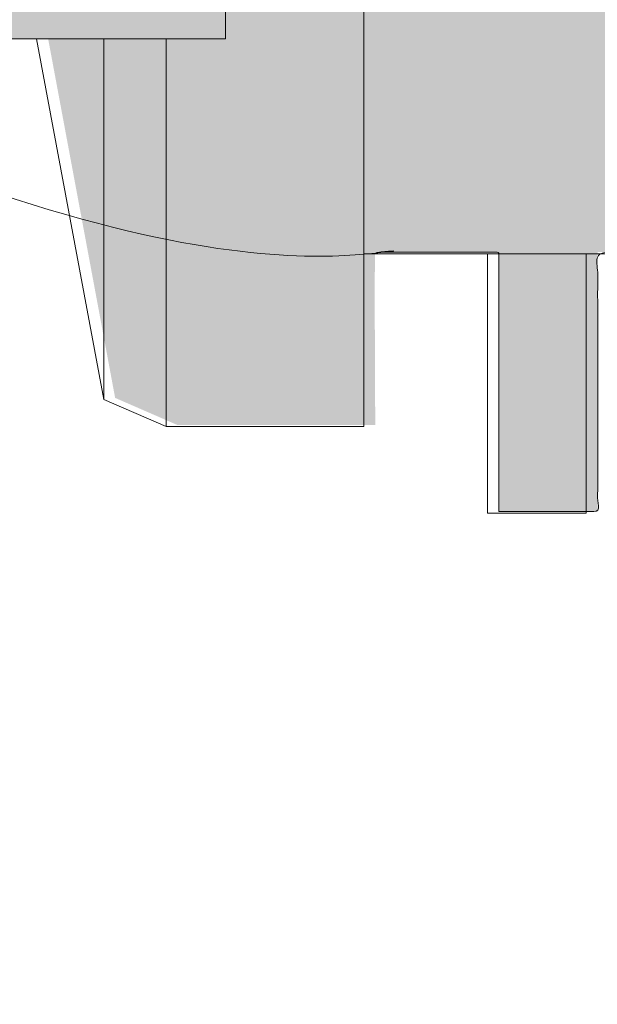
# Model space of a CAD drawing. Header units: inches. Extents: x -548 to 133, y -379 to 381.
# Tile 3 of 7: x -474 to -430, y -106 to -31. Entities that reach past the tile are written whole.
import ezdxf

# ---------------------------------------------------------------- set-up
doc = ezdxf.new("R2010")
doc.units = ezdxf.units.IN
doc.header["$LTSCALE"] = 48
doc.header["$MEASUREMENT"] = 0
doc.layers.add('None', color=7, linetype='Continuous', lineweight=5)

# ---------------------------------------------------------------- blocks, each defined once
blk = doc.blocks.new('Group')
at = {"layer": 'None', "linetype": 'Continuous', "lineweight": 0, "true_color": 0x404040, "transparency": 33554687}
h = blk.add_hatch(color=250, dxfattribs=at)
h.paths.add_polyline_path([(133.4671286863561, -105.4551965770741), (133.4671286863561, 74.07214717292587), (22.05377826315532, 74.07214717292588), (20.23061109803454, 74.03277377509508), (18.5924440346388, 73.71298325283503), (17.13927707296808, 73.11277560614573), (15.87111021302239, 72.23215083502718), (14.78794345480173, 71.07110893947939), (13.88977679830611, 69.62964991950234), (13.17661024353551, 67.90777377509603), (12.64844379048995, 65.9054805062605), (12.44438864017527, 66.30680575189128), (11.95334745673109, 67.26978035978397), (11.1753202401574, 68.79440432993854), (10.11030699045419, 70.88067766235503), (8.758307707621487, 73.52860035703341), (7.119322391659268, 76.73817241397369), (5.193351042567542, 80.50939383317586), (2.980393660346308, 84.84226461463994), (0.553611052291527, 89.57935705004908), (-2.013835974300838, 94.56324343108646), (-4.721947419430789, 99.7939237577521), (-7.570723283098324, 105.271398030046), (-10.56016356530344, 110.9956662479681), (-13.69026826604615, 116.9667284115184), (-16.96103738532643, 123.184584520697), (-20.37247092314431, 129.6492345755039), (-23.88798847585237, 136.2819647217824), (-27.47100963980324, 143.0040611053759), (-31.1215344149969, 149.8155237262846), (-34.83956280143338, 156.7163525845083), (-38.62509479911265, 163.7065476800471), (-42.47813040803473, 170.7861090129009), (-46.39866962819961, 177.9550365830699), (-50.38671245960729, 185.2133303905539), (-54.36909809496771, 192.4035627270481), (-58.27266572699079, 199.3683058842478), (-62.09741535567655, 206.107559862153), (-65.84334698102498, 212.6213246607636), (-69.5104606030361, 218.9096002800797), (-73.09875622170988, 224.9723867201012), (-76.60823383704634, 230.8096839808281), (-80.03889344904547, 236.4214920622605), (-82.05572955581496, 239.6891710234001), (-84.08336495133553, 242.9692090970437), (-86.12179963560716, 246.2616062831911), (-88.17103360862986, 249.5663625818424), (-90.23106687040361, 252.8834779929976), (-92.30189942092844, 256.2129525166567), (-94.38353126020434, 259.5547861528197), (-96.47596238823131, 262.9089789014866), (-98.5717519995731, 266.25517071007), (-100.6634592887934, 269.5730015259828), (-102.7510842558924, 272.8624713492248), (-104.8346269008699, 276.123580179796), (-106.914087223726, 279.3563280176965), (-108.9894652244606, 282.5607148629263), (-111.0607609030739, 285.7367407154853), (-113.1279742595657, 288.8844055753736), (-115.1873848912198, 291.9935294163), (-117.2352723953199, 295.0539322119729), (-119.2716367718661, 298.0656139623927), (-121.2964780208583, 301.028574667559), (-123.3097961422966, 303.9428143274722), (-125.311591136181, 306.808332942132), (-127.3018630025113, 309.6251305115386), (-129.2806117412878, 312.3932070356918), (-131.240396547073, 315.0922024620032), (-133.17377661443, 317.701756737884), (-135.0807519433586, 320.2218698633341), (-136.961322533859, 322.6525418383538), (-138.815488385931, 324.9937726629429), (-140.6432494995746, 327.2455623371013), (-142.44460587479, 329.4079108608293), (-144.219557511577, 331.4808182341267), (-144.8274735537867, 332.1845256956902), (-145.5145982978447, 332.9872717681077), (-146.280931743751, 333.8890564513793), (-147.1264738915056, 334.889879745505), (-148.0512247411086, 335.9897416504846), (-149.0551842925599, 337.1886421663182), (-150.1383525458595, 338.4865812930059), (-151.3007295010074, 339.8835590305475), (-152.5271934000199, 341.3440279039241), (-153.8026224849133, 342.8324404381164), (-155.1270167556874, 344.3487966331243), (-156.5003762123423, 345.893096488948), (-157.922700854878, 347.4653400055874), (-159.3939906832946, 349.0655271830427), (-160.914245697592, 350.6936580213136), (-162.4834658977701, 352.3497325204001), (-164.0940904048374, 354.0159769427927), (-165.7385583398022, 355.6746175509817), (-167.4168697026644, 357.3256543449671), (-169.129024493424, 358.9690873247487), (-170.8750227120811, 360.6049164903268), (-172.6548643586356, 362.2331418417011), (-174.4685494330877, 363.8537633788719), (-176.3160779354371, 365.4667811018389), (-178.1823281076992, 367.0366475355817), (-180.052178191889, 368.5278152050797), (-181.9256281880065, 369.9402841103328), (-183.8026780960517, 371.2740542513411), (-185.6833279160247, 372.5291256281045), (-187.5675776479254, 373.7054982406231), (-189.4554272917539, 374.8031720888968), (-191.3468768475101, 375.8221471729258), (-193.2123717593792, 376.7514875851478), (-195.0224795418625, 377.5801353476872), (-196.7772001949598, 378.3080904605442), (-198.4765337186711, 378.9353529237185), (-200.1204801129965, 379.4619227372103), (-201.7090393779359, 379.8877999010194), (-203.2422115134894, 380.2129844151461), (-204.7199965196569, 380.4374762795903), (-206.1455031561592, 380.5851556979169), (-207.5218401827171, 380.679902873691), (-208.8490075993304, 380.7217178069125), (-210.1270054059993, 380.7106004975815), (-211.3558336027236, 380.6465509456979), (-212.5354921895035, 380.5295691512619), (-213.6659811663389, 380.3596551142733), (-214.7473005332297, 380.1368088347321), (-215.781004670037, 379.8729704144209), (-216.7686479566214, 379.5800799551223), (-217.710230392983, 379.2581374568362), (-218.6057519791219, 378.9071429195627), (-219.4552127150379, 378.5270963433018), (-220.258612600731, 378.1179977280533), (-221.0159516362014, 377.6798470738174), (-221.7272298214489, 377.212644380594), (-222.395555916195, 376.7402698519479), (-223.0240386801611, 376.2866036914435), (-223.6126781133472, 375.8516458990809), (-224.1614742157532, 375.4353964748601), (-224.6704269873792, 375.037855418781), (-225.1395364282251, 374.6590227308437), (-225.568802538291, 374.2988984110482), (-225.9582253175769, 373.9574824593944), (-226.3413406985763, 373.5985303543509), (-226.7515625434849, 373.1857975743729), (-227.1888908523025, 372.7192841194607), (-227.6533256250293, 372.198989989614), (-228.1448668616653, 371.624915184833), (-228.6635145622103, 370.9970597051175), (-229.2092687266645, 370.3154235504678), (-229.7821293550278, 369.5800067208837), (-230.370434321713, 368.7871230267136), (-230.9625215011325, 367.9330862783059), (-231.5583908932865, 367.0178964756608), (-232.1580424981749, 366.0415536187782), (-232.7614763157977, 365.0040577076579), (-233.3686923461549, 363.9054087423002), (-233.9796905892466, 362.745606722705), (-234.5944710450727, 361.5246516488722), (-235.2072026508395, 360.2407004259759), (-235.8120543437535, 358.89190995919), (-236.4090261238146, 357.4782802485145), (-236.9981179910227, 355.9998112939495), (-237.5793299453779, 354.4565030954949), (-238.1526619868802, 352.8483556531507), (-238.7181141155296, 351.175368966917), (-239.2756863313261, 349.4375430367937), (-239.8137165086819, 347.6311916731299), (-240.3205425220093, 345.7526286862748), (-240.7961643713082, 343.8018540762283), (-241.2405820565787, 341.7788678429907), (-241.6537955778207, 339.6836699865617), (-242.0358049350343, 337.5162605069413), (-242.3866101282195, 335.2766394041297), (-242.7062111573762, 332.9648066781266), (-242.7813168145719, 332.3839947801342), (-242.8662567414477, 331.7259325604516), (-242.9610309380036, 330.9906200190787), (-243.0656394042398, 330.1780571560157), (-243.180082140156, 329.2882439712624), (-243.3043591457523, 328.3211804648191), (-243.4384704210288, 327.2768666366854), (-243.5824159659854, 326.1553024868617), (-243.7308878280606, 324.9647998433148), (-243.8785780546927, 323.713670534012), (-244.0254866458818, 322.4019145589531), (-244.1716136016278, 321.0295319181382), (-244.3169589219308, 319.5965226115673), (-244.4615226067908, 318.1028866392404), (-244.6053046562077, 316.5486240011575), (-244.7483050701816, 314.9337346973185), (-244.8878698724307, 313.2623746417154), (-245.0213450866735, 311.5386997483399), (-245.1487307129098, 309.762710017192), (-245.2700267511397, 307.9344054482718), (-245.3852332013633, 306.0537860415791), (-245.4943500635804, 304.120851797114), (-245.5973773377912, 302.1356027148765), (-245.6943150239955, 300.0980387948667), (-245.7798551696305, 298.0164718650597), (-245.8486898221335, 295.8992137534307), (-245.9008189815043, 293.7462644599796), (-245.9362426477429, 291.5576239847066), (-245.9549608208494, 289.3332923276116), (-245.9569735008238, 287.0732694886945), (-245.9422806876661, 284.7775554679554), (-245.9108823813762, 282.4461502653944), (-245.9968809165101, 275.2374914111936), (-248.8315570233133, 275.2374914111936), (-249.0946376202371, 275.2175955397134), (-249.3358854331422, 275.1579079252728), (-249.5553004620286, 275.0584285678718), (-249.7528827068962, 274.9191574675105), (-249.9286321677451, 274.7400946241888), (-250.0825488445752, 274.5212400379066), (-250.2146327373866, 274.2625937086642), (-250.3248838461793, 273.9641556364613), (-253.6868833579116, 252.9028153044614), (-255.9415627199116, 252.0508255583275), (-259.453545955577, 225.6988154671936), (-259.5088844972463, 210.5321488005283), (-258.4695575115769, 192.6441483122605), (-258.4695575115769, 164.9888138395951), (-262.9075457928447, 164.9694860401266), (-262.9075457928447, 160.6234777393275), (-265.2695453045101, 160.6234777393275), (-265.2695453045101, 156.3714839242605), (-323.6615537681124, 156.2768183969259), (-323.6635475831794, 159.1114945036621), (-369.3828672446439, 159.1114945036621), (-369.3828672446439, 156.2768183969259), (-377.7102191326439, 156.2768183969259), (-396.60820904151, 137.3788284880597), (-396.60820904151, 20.21348424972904), (-425.8995501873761, 20.21348424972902), (-425.8995501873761, 17.37881831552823), (-429.6788877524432, 17.37881831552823), (-429.6788877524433, 37.22147985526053), (-437.2382139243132, 37.22147985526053), (-437.2382139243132, 17.37881831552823), (-446.6869037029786, 17.37881831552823), (-446.6869037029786, 30.53481400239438), (-461.8049050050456, 30.53481400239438), (-466.5755348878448, 28.439487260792), (-471.7135557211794, 0.9381444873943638), (-491.2288958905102, 0.9381444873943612), (-491.2288958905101, -1.896521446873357), (-497.7835427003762, -1.896521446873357), (-497.7835427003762, -4.353186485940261), (-529.8368874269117, -4.353186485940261), (-529.8368874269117, -27.02985274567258), (-497.8995501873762, -27.02985274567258), (-497.8995501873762, -29.48718917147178), (-491.28553651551, -29.48718917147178), (-491.28553651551, -32.41652063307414), (-471.703545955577, -32.41652063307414), (-466.5755348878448, -59.91252283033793), (-461.8049050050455, -61.99118697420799), (-446.6869037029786, -61.99118697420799), (-446.7033793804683, -58.89071786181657), (-446.7151477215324, -56.20364463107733), (-446.7222087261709, -53.92996728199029), (-446.7245623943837, -52.06968581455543), (-446.7222087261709, -50.62280022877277), (-446.7151477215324, -49.58931052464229), (-446.7033793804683, -48.969216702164), (-446.6869037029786, -48.76251876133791), (-437.2382139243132, -48.76251876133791), (-437.2382139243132, -68.60519047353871), (-429.6788877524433, -68.60519047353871), (-429.6788877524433, -48.76251876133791), (-425.8995501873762, -48.76251876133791), (-425.8995501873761, -51.5971846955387), (-396.660210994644, -51.5971846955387), (-396.6639087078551, -51.87279943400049), (-396.6836688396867, -52.13064340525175), (-396.7194913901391, -52.37071660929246), (-396.771376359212, -52.59301904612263), (-396.8393237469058, -52.79755071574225), (-396.9233335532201, -52.98431161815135), (-397.0234057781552, -53.15330175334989), (-397.139540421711, -53.3045211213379), (-397.2009444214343, -53.37378687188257), (-397.292154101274, -53.47508349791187), (-397.4131694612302, -53.60841099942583), (-397.563990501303, -53.77376937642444), (-397.744617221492, -53.97115862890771), (-397.9550496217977, -54.20057875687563), (-398.1952877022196, -54.46202976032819), (-398.4653314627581, -54.75551163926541), (-398.7626203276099, -55.07271907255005), (-399.084593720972, -55.40534673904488), (-399.4312516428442, -55.75339463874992), (-399.8025940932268, -56.11686277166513), (-400.1986210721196, -56.49575113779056), (-400.6193325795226, -56.89005973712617), (-401.0647286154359, -57.29978856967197), (-401.5348091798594, -57.72493763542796), (-402.0282939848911, -58.16135427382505), (-402.5439027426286, -58.60488582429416), (-403.081635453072, -59.05553228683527), (-403.6414921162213, -59.51329366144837), (-404.2234727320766, -59.97816994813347), (-404.8275773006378, -60.45016114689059), (-405.4538058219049, -60.9292672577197), (-406.1021582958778, -61.41548828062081), (-406.7700741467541, -61.90051889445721), (-407.4549927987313, -62.3760537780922), (-408.1569142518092, -62.84209293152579), (-408.875838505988, -63.29863635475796), (-409.6117655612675, -63.74568404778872), (-410.3646954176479, -64.18323601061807), (-411.134628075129, -64.61129224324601), (-411.9215635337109, -65.02985274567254), (-412.2380172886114, -65.20405236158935), (-412.5408789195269, -65.39015104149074), (-412.8301484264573, -65.5881487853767), (-413.1058258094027, -65.79804559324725), (-413.367911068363, -66.01984146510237), (-413.6164042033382, -66.25353640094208), (-413.8513052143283, -66.49913040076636), (-414.0726141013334, -66.75662346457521), (-414.2817716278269, -67.02148565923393), (-414.4802185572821, -67.28918705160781), (-414.667954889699, -67.55972764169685), (-414.8449806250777, -67.83310742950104), (-415.0112957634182, -68.10932641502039), (-415.1669003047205, -68.38838459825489), (-415.3117942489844, -68.67028197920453), (-415.4459775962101, -68.95501855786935), (-415.5701707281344, -69.24032936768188), (-415.6850940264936, -69.52394944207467), (-415.7907474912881, -69.80587878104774), (-415.8871311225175, -70.08611738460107), (-415.9742449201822, -70.36466525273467), (-416.0520888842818, -70.64152238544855), (-416.1206630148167, -70.9166887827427), (-416.1799673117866, -71.19016444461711), (-416.231442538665, -71.45741943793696), (-416.2765294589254, -71.71392382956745), (-416.3152280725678, -71.95967761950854), (-416.3475383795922, -72.19468080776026), (-416.3734603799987, -72.41893339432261), (-416.3929940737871, -72.63243537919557), (-416.4061394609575, -72.83518676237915), (-416.41289654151, -73.02718754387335), (-416.4217720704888, -73.71834281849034), (-416.4293963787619, -74.79647783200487), (-416.435769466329, -76.26159258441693), (-416.4408913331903, -78.11368707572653), (-416.4447619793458, -80.35276130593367), (-416.4473814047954, -82.97881527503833), (-416.4487496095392, -85.99184898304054), (-416.4488665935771, -89.39186242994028), (-390.6955706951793, -89.39186242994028), (-390.6955706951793, -137.0145227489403), (-380.1788877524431, -147.5971846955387), (-384.3248838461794, -147.5971846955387), (-384.3248838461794, -154.2111983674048), (-383.3142230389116, -154.2111983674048), (-383.3142230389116, -161.8871830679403), (-383.2699038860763, -162.3329015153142), (-383.2032712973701, -162.7663906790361), (-383.1143252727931, -163.1876505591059), (-383.0030658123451, -163.5966811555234), (-382.8694929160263, -163.9934824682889), (-382.7136065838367, -164.3780544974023), (-382.5354068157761, -164.7503972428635), (-382.3348936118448, -165.1105107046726), (-382.4498272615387, -165.3377646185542), (-382.6163038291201, -165.6505179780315), (-382.834323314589, -166.0487707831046), (-383.1038857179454, -166.5325230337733), (-383.4249910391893, -167.1017747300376), (-383.7976392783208, -167.7565258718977), (-384.2218304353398, -168.4967764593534), (-384.6975645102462, -169.3225264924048), (-380.1942279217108, -171.9225224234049), (-382.5135638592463, -175.4938521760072), (-384.2389056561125, -174.5745203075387), (-389.4015440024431, -183.5171879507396), (-388.1822243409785, -184.2211877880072), (-479.1095518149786, -324.2165084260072), (-479.482991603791, -324.7243965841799), (-479.8066394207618, -325.3103881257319), (-480.0804952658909, -325.9744830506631), (-480.3045591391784, -326.7166813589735), (-480.4788310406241, -327.5369830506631), (-480.6033109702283, -328.4353881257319), (-480.6779989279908, -329.4118965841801), (-480.7028949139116, -330.4665084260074), (-480.7028949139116, -347.1831832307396), (-496.2615700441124, -373.8951786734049), (-494.6588682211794, -374.8985152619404), (-496.2615700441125, -377.6745162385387), (-494.6248919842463, -378.6198694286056), (-480.7028949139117, -354.5058557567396), (-480.6822243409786, -361.1711796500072), (-480.6691857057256, -362.3561625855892), (-480.5270628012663, -363.4817697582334), (-480.2558556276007, -364.5480011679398), (-479.855564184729, -365.5548568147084), (-479.326188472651, -366.5023366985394), (-478.6677284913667, -367.3904408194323), (-477.8801842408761, -368.2191691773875), (-476.9635557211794, -368.9885217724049), (-475.9682675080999, -369.6758774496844), (-474.9453952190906, -370.2589405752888), (-473.8949388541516, -370.7377111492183), (-472.8168984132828, -371.1121891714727), (-471.7112738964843, -371.382374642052), (-470.578065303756, -371.5482675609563), (-469.417272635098, -371.6098679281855), (-468.22889589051, -371.5671757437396), (-12.0415586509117, -371.5671757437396), (-10.93793367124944, -371.5859370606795), (-9.85405865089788, -371.4868865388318), (-8.78993358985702, -371.2700241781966), (-7.74555848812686, -370.9353499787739), (-6.7209333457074, -370.4828639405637), (-5.716058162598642, -369.9125660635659), (-4.730932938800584, -369.2244563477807), (-3.765557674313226, -368.418534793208), (-2.881640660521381, -367.5085482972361), (-2.140890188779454, -366.5079385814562), (-1.543306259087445, -365.4167056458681), (-1.088888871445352, -364.234849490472), (-0.7776380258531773, -362.9623701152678), (-0.6095537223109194, -361.5992675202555), (-0.5846359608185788, -360.145541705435), (-0.7028847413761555, -358.6011926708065), (-0.7028847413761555, -354.5058557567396), (13.21978371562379, -378.6198694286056), (14.85578021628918, -377.6745162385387), (13.25310891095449, -374.8985152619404), (14.88711159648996, -373.9478316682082), (-0.7028847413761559, -347.063839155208), (-0.7028847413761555, -329.2418583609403), (-0.7048230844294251, -328.640000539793), (-0.7556362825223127, -328.0424348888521), (-0.8553243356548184, -327.4491614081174), (-1.003887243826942, -326.8601800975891), (-1.201325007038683, -326.2754909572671), (-1.447637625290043, -325.6950939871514), (-1.74282509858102, -325.1189891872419), (-2.086887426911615, -324.5471765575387), (-3.833335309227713, -321.8562716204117), (-8.335679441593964, -314.9225542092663), (-15.59391982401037, -303.7460243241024), (-25.60805645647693, -288.3266819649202), (-38.37808933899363, -268.6645271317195), (-53.9040184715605, -244.7595598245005), (-72.1858438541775, -216.6117800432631), (-93.22356548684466, -184.2211877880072), (-92.003554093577, -183.5171879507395), (-97.20022971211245, -174.6438562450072), (-98.89155458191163, -175.4938521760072), (-101.2115619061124, -171.9225224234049), (-96.70822531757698, -169.3225264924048), (-99.10422141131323, -165.0445113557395), (-98.86672312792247, -164.7185661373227), (-98.66089128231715, -164.357724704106), (-98.48672587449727, -163.9619870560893), (-98.3442269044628, -163.5313531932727), (-98.23339437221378, -163.0658231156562), (-98.1542282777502, -162.5653968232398), (-98.10672862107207, -162.0300743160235), (-98.09089540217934, -161.4598555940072), (-98.09089540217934, -154.2111983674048), (-97.080885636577, -154.2111983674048), (-97.080885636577, -147.679846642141), (-101.1842181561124, -147.6798466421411), (-90.71021913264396, -137.0145227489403), (-90.71021913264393, -89.39186242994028), (-64.95689271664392, -89.39186242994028), (-64.97222271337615, -72.92584883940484), (-64.97825486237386, -71.81229769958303), (-65.14334939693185, -70.73430907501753), (-65.4675063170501, -69.69188296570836), (-65.95072562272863, -68.6850193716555), (-66.59300731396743, -67.71371829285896), (-67.39435139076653, -66.77797972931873), (-68.35475785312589, -65.87780368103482), (-69.47422670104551, -65.01319014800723), (-69.91905068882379, -64.70202684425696), (-70.3542745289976, -64.40366304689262), (-70.77989822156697, -64.11809875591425), (-71.19592176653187, -63.84533397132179), (-71.60234516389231, -63.58536869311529), (-71.99916841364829, -63.33820292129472), (-72.38639151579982, -63.10383665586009), (-72.7640144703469, -62.8822698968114), (-73.13837578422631, -62.66382035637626), (-73.51581396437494, -62.43880574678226), (-73.89632901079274, -62.2072260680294), (-74.27992092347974, -61.9690813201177), (-74.66658970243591, -61.72437150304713), (-75.0563353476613, -61.47309661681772), (-75.44915785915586, -61.21525666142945), (-75.84505723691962, -60.95085163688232), (-76.24720273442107, -60.67504039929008), (-76.65876360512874, -60.38298180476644), (-77.07973984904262, -60.07467585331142), (-77.51013146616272, -59.75012254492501), (-77.94993845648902, -59.4093218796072), (-78.39916082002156, -59.052273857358), (-78.8577985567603, -58.67897847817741), (-79.32585166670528, -58.28943574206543), (-79.80965865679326, -57.87396336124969), (-80.31555803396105, -57.42287904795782), (-80.84354979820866, -56.93618280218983), (-81.39363394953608, -56.41387462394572), (-81.96581048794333, -55.85595451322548), (-82.56007941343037, -55.26242247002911), (-83.17644072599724, -54.63327849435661), (-83.81489442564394, -53.96852258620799), (-83.84581311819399, -53.92864908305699), (-83.87819398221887, -53.88665384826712), (-83.91203701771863, -53.84253688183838), (-83.94734222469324, -53.79629818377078), (-83.98410960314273, -53.74793775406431), (-84.02233915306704, -53.69745559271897), (-84.06203087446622, -53.64485169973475), (-84.10318476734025, -53.59012607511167), (-84.14484252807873, -53.53322272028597), (-84.18604585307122, -53.47408563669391), (-84.22679474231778, -53.4127148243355), (-84.26708919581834, -53.34911028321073), (-84.30692921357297, -53.2832720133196), (-84.34631479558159, -53.21520001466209), (-84.38524594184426, -53.14489428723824), (-84.42372265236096, -53.07235483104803), (-84.4612657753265, -52.99755364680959), (-84.49739615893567, -52.92046273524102), (-84.53211380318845, -52.84108209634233), (-84.56541870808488, -52.75941173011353), (-84.5973108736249, -52.67545163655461), (-84.62779029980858, -52.58920181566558), (-84.65685698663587, -52.50066226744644), (-84.68451093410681, -52.40983299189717), (-84.70979383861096, -52.31665799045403), (-84.73174739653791, -52.22108126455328), (-84.75037160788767, -52.12310281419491), (-84.76566647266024, -52.02272263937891), (-84.77763199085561, -51.91994074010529), (-84.78626816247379, -51.81475711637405), (-84.79157498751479, -51.70717176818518), (-84.79355246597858, -51.5971846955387), (-47.94689312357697, -51.5971846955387), (-47.94689312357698, -48.76251876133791), (-34.71822491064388, -48.76251876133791), (-34.71822491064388, -44.03851973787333), (-23.79688905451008, -44.03851973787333), (-23.79688905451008, -37.4238550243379), (12.52244688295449, -37.4238550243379), (12.52244688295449, -96.00585575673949), (12.56933141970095, -97.01705189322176), (12.70165373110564, -97.97797794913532), (12.91941381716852, -98.88863392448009), (13.22261167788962, -99.74901981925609), (13.61124731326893, -100.5591356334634), (14.08532072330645, -101.3189813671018), (14.64483190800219, -102.0285570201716), (15.28978086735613, -102.6878625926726), (15.54648121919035, -102.9193659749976), (15.80095727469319, -103.1383779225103), (16.05320903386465, -103.3448984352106), (16.30323649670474, -103.5389275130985), (16.55103966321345, -103.7204651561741), (16.79661853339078, -103.8895113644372), (17.03997310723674, -104.0460661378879), (17.28110338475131, -104.1901294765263), (17.52016237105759, -104.3237260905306), (17.75730307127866, -104.4488806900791), (17.99252548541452, -104.5655932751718), (18.22582961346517, -104.6738638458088), (18.4572154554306, -104.77369240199), (18.68668301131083, -104.8650789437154), (18.91423228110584, -104.948023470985), (19.13986326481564, -105.0225259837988), (19.36365246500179, -105.0895988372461), (19.58567638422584, -105.1502543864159), (19.80593502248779, -105.2044926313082), (20.02442837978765, -105.2523135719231), (20.24115645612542, -105.2937172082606), (20.45611925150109, -105.3287035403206), (20.66931676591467, -105.3572725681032), (20.88074899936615, -105.3794242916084), (21.09056895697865, -105.3971834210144), (21.2989296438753, -105.4125746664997), (21.50583106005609, -105.4255980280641), (21.71127320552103, -105.4362535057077), (21.91525608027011, -105.4445410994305), (22.11777968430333, -105.4504608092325), (22.31884401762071, -105.4540126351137), (22.51844908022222, -105.4551965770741)])
h.paths.add_polyline_path([(-13.84437923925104, 91.12695076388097), (-13.03889081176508, 89.49011757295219), (-11.55308959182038, 86.51995104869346), (-9.386975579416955, 82.21645119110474), (-6.540548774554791, 76.57961800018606), (-3.013809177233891, 69.6094514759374), (1.193243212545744, 61.3059516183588), (6.080608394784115, 51.66911842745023), (11.64828636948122, 40.69895190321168), (11.64828636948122, 5.919614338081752), (-24.63171240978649, 5.919614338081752), (-24.63171240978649, 12.45028450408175), (-35.59238542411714, 12.45028450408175), (-35.59238542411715, 17.25761686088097), (-48.82105363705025, 17.25761686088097), (-48.82105363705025, 20.09228279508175), (-85.67104956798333, 20.09228279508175), (-85.67104956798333, 137.2576270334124), (-104.5690598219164, 156.1556169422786), (-119.6870611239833, 156.1556169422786), (-119.6870611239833, 179.399615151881), (-148.0337204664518, 179.399615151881), (-148.0337204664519, 156.2502824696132), (-217.0097133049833, 156.2502824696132), (-217.0097133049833, 160.5022762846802), (-219.343046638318, 160.5022762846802), (-219.343046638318, 164.8482845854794), (-223.0603724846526, 164.8482845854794), (-223.0603724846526, 192.6469499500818), (-222.0210454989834, 210.410947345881), (-222.0763840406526, 225.5776140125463), (-225.5023890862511, 251.9296241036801), (-227.843046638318, 252.7816138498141), (-231.2050461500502, 273.8429541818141), (-231.2951073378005, 274.1314428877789), (-231.4076269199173, 274.3822442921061), (-231.5426048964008, 274.5953583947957), (-231.700041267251, 274.7707851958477), (-231.8799360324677, 274.9085246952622), (-232.0822891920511, 275.0085768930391), (-232.3071007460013, 275.0709417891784), (-232.554370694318, 275.0956193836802), (-232.6498968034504, 275.0977379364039), (-232.7425969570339, 275.0997181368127), (-232.8324711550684, 275.1015599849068), (-232.9195193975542, 275.1032634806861), (-233.003741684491, 275.1048286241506), (-233.0851380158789, 275.1062554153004), (-233.1637083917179, 275.1075438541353), (-233.239452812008, 275.1086939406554), (-233.3140946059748, 275.1097336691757), (-233.3893571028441, 275.110691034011), (-233.4652403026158, 275.1115660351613), (-233.5417442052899, 275.1123586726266), (-233.6188688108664, 275.1130689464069), (-233.6966141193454, 275.1136968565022), (-233.7749801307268, 275.1142424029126), (-233.8539668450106, 275.1147055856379), (-233.9344359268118, 275.1151004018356), (-234.0172490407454, 275.1154408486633), (-234.1024061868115, 275.1157269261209), (-234.18990736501, 275.1159586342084), (-234.279752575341, 275.1161359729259), (-234.3719418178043, 275.1162589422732), (-234.4664750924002, 275.1163275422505), (-234.5633523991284, 275.1163417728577), (-234.6642970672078, 275.1163296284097), (-234.7710324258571, 275.1163191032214), (-234.8835584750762, 275.116310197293), (-235.0018752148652, 275.1163029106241), (-235.125982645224, 275.1162972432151), (-235.2558807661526, 275.1162931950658), (-235.3915695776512, 275.1162907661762), (-235.5330490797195, 275.1162899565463), (-235.5330490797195, 282.3249488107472), (-235.496536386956, 285.7573752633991), (-235.4236702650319, 289.3996558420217), (-235.3144507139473, 293.2517905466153), (-235.1688777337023, 297.3137793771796), (-234.9869513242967, 301.5856223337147), (-234.7686714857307, 306.0673194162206), (-234.5140382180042, 310.7588706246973), (-234.2230515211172, 315.6602759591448), (-234.0964874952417, 317.5335285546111), (-233.9485459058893, 319.3985370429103), (-233.7792267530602, 321.2553014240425), (-233.5885300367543, 323.1038216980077), (-233.3764557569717, 324.9440978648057), (-233.1430039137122, 326.7761299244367), (-232.8881745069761, 328.5999178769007), (-232.611967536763, 330.4154617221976), (-232.3161980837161, 332.2124919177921), (-232.0026812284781, 333.9807389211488), (-231.6714169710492, 335.7202027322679), (-231.3224053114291, 337.4308833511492), (-230.955646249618, 339.1127807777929), (-230.5711397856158, 340.7658950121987), (-230.1688859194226, 342.3902260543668), (-229.7488846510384, 343.9857739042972), (-229.3120435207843, 345.5474037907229), (-228.8592700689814, 347.0699809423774), (-228.3905642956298, 348.5535053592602), (-227.9059262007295, 349.9979770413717), (-227.4053557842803, 351.4033959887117), (-226.8888530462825, 352.7697622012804), (-226.3564179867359, 354.0970756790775), (-225.8080506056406, 355.3853364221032), (-225.2455659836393, 356.6242748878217), (-224.6707792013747, 357.8036215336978), (-224.0836902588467, 358.923376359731), (-223.4842991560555, 359.9835393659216), (-222.8726058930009, 360.9841105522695), (-222.2486104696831, 361.9250899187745), (-221.6123128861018, 362.806477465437), (-220.9637131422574, 363.6282731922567), (-220.3061884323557, 364.3901937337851), (-219.6431159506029, 365.0919557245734), (-218.9744956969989, 365.7335591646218), (-218.3003276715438, 366.3150040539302), (-217.6206118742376, 366.8362903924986), (-216.9353483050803, 367.2974181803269), (-216.2445369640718, 367.6983874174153), (-215.5481778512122, 368.0391981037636), (-214.8490580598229, 368.3308378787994), (-214.1499646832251, 368.5842943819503), (-213.4508977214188, 368.7995676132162), (-212.7518571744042, 368.9766575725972), (-212.0528430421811, 369.1155642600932), (-211.3538553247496, 369.2162876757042), (-210.6548940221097, 369.2788278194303), (-209.9559591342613, 369.3031846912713), (-209.2584442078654, 369.2948521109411), (-208.5637427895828, 369.2593238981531), (-207.8718548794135, 369.1966000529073), (-207.1827804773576, 369.1066805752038), (-206.4965195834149, 368.9895654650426), (-205.8130721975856, 368.8452547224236), (-205.1324383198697, 368.6737483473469), (-204.454617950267, 368.4750463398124), (-203.7823981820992, 368.2601363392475), (-203.1185661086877, 368.0400059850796), (-202.4631217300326, 367.8146552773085), (-201.8160650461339, 367.5840842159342), (-201.1773960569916, 367.3482928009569), (-200.5471147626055, 367.1072810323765), (-199.9252211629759, 366.8610489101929), (-199.3117152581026, 366.6095964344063), (-198.676104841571, 366.3290305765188), (-197.9878977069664, 365.9954583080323), (-197.2470938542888, 365.6088796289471), (-196.4536932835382, 365.169294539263), (-195.6076959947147, 364.6767030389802), (-194.7091019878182, 364.1311051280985), (-193.7579112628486, 363.532500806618), (-192.7541238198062, 362.8808900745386), (-191.705335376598, 362.1746192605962), (-190.6191416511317, 361.4120346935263), (-189.495542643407, 360.5931363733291), (-188.3345383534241, 359.7179243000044), (-187.1361287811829, 358.7863984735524), (-185.9003139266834, 357.798558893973), (-184.6270937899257, 356.7544055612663), (-183.3164683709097, 355.653938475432), (-181.9722355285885, 354.4963308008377), (-180.598193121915, 353.2807557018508), (-179.1943411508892, 352.0072131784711), (-177.7606796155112, 350.6757032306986), (-176.2972085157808, 349.2862258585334), (-174.8039278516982, 347.8387810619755), (-173.2808376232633, 346.3333688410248), (-171.7279378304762, 344.7699891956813), (-170.1528241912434, 343.1469884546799), (-168.5630924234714, 341.462712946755), (-166.9587425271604, 339.7171626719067), (-165.3397745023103, 337.910337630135), (-163.7061883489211, 336.0422378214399), (-162.0579840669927, 334.1128632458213), (-160.3951616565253, 332.1222139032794), (-158.7177211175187, 330.0702897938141), (-158.2412913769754, 329.4819977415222), (-157.6358775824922, 328.7357487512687), (-156.9014797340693, 327.8315428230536), (-156.0380978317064, 326.7693799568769), (-155.0457318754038, 325.5492601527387), (-153.9243818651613, 324.171183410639), (-152.6740478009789, 322.6351497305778), (-151.2947296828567, 320.9411591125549), (-149.8030453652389, 319.0895708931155), (-148.2156127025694, 317.0807444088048), (-146.5324316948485, 314.9146796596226), (-144.753502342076, 312.591376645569), (-142.8788246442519, 310.1108353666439), (-140.9083986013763, 307.4730558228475), (-138.8422242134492, 304.6780380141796), (-136.6803014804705, 301.7257819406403), (-134.430939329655, 298.6164672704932), (-132.1024466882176, 295.3502736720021), (-129.6948235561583, 291.9272011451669), (-127.2080699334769, 288.3472496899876), (-124.6421858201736, 284.6104193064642), (-121.9971712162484, 280.7167099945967), (-119.2730261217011, 276.6661217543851), (-116.4697505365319, 272.4586545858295), (-113.6039623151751, 268.0946678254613), (-110.6922793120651, 263.574520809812), (-107.7347015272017, 258.8982135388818), (-104.7312289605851, 254.0657460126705), (-101.6818616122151, 249.0771182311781), (-98.58659948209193, 243.9323301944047), (-95.44544257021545, 238.6313819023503), (-92.25839087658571, 233.1742733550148), (-91.5578311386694, 231.9669855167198), (-90.63615223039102, 230.3801218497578), (-89.49335415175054, 228.4136823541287), (-88.12943690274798, 226.0676670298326), (-86.54440048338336, 223.3420758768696), (-84.73824489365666, 220.2369088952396), (-82.71097013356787, 216.7521660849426), (-80.462576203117, 212.8878474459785), (-78.06295764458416, 208.7544419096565), (-75.58200900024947, 204.4624384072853), (-73.0197302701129, 200.011836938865), (-70.37612145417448, 195.4026375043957), (-67.6511825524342, 190.6348401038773), (-64.84491356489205, 185.7084447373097), (-61.95731449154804, 180.6234514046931), (-58.98838533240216, 175.3798601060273), (-55.9730733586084, 170.0329153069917), (-52.94632584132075, 164.6378614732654), (-49.90814278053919, 159.1946986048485), (-46.85852417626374, 153.7034267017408), (-43.79747002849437, 148.1640457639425), (-40.72498033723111, 142.5765557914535), (-37.64105510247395, 136.9409567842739), (-34.54569432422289, 131.2572487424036), (-31.50879254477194, 125.6359205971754), (-28.60024430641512, 120.1874612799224), (-25.82004960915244, 114.9118707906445), (-23.1682084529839, 109.8091491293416), (-20.64472083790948, 104.8792962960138), (-18.2495867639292, 100.1223122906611), (-15.98280623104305, 95.53819711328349)])
at = {"layer": 'None', "color": 7, "linetype": 'Continuous', "lineweight": 5, "transparency": 33554687}
for p, q in [((-447.5640040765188, -48.88405590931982), (-447.5640040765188, 17.25861376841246)), ((-492.161985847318, -32.44272086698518), (-458.1466456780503, -32.44272086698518)), ((-472.5906560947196, -32.44272086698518), (-467.4526759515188, -60.03339876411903)), ((-396.6746404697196, -48.88405590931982), (-447.5640040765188, -48.88405590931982)), ((-467.4526759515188, -60.03339876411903), (-462.682656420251, -62.11205273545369)), ((-462.682656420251, -62.11205273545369), (-447.5640040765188, -62.11205273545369)), ((-438.1160060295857, -68.72604606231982), (-430.5566391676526, -68.72604606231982))]:
    blk.add_line(p, q, dxfattribs=at)
at = {"layer": 'None', "color": 7, "linetype": 'Continuous', "lineweight": 5, "transparency": 33554687, "flags": 128}
for points in [[(-458.1466456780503, -32.44272086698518), (-458.1466456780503, -32.42138907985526), (-458.1466456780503, -31.91138948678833), (-458.1466456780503, -30.74339021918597), (-458.1466456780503, -28.96405265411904), (-458.1466456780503, -26.64471671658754), (-458.1466456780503, -23.88405590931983), (-458.1466456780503, -20.79072298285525), (-458.1466456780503, -17.49472282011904), (-458.1466456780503, -14.13071932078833), (-458.1466456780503, -10.83404777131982), (-458.1466456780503, -7.742047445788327), (-458.1466456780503, -4.98005403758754), (-458.1466456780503, -2.662050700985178), (-458.1466456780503, -0.882051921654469), (-458.1466456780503, 0.2866187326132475), (-458.1466456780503, 0.7959469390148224), (-458.1466456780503, 0.8172787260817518)], [(-467.4526759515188, -60.03339876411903), (-467.4526759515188, -59.94406364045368), (-467.4526759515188, -59.23005403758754), (-467.4526759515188, -57.81405875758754), (-467.4526759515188, -55.71872184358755), (-467.4526759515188, -52.9773888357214), (-467.4526759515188, -49.63538851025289), (-467.4526759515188, -45.74671663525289), (-467.4526759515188, -41.37338492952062), (-467.4526759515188, -36.58672314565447), (-467.4526759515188, -32.44272086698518)], [(-462.682656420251, -62.11205273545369), (-462.682656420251, -61.77406038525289), (-462.682656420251, -60.76738720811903), (-462.682656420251, -59.10405712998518), (-462.682656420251, -56.80872835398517), (-462.682656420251, -53.91604850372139), (-462.682656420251, -50.46805045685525), (-462.682656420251, -46.51472200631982), (-462.682656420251, -42.11338533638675), (-462.682656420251, -37.32871736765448), (-462.682656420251, -32.44272086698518)], [(-447.5640040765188, -48.88405590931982), (-447.5640040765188, -52.78271720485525), (-447.5640040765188, -56.06538118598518), (-447.5640040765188, -58.6773806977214), (-447.5640040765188, -60.57539095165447), (-447.5640040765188, -61.72604606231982), (-447.5640040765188, -62.11205273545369)], [(-438.1160060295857, -48.88405590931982), (-438.1160060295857, -53.29738598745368), (-438.1160060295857, -57.24071484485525), (-438.1160060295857, -60.66273226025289), (-438.1160060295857, -63.52271761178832), (-438.1160060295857, -65.78272737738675), (-438.1160060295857, -67.4160485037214), (-438.1160060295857, -68.40072867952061), (-438.1160060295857, -68.72604606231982)], [(-430.5566391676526, -48.88405590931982), (-430.5566391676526, -53.22805004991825), (-430.5566391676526, -57.18206005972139), (-430.5566391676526, -60.6153893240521), (-430.5566391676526, -63.48605582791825), (-430.5566391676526, -65.75672640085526), (-430.5566391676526, -67.3993859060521), (-430.5566391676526, -68.3933841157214), (-430.5566391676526, -68.72604606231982)]]:
    blk.add_lwpolyline(points, dxfattribs=at)
at = {"layer": 'None', "color": 7, "linetype": 'Continuous', "lineweight": 5, "transparency": 33554687}
blk.add_open_spline([(133.4671286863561, -105.4551965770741), (133.4671286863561, -15.69152470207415), (133.4671286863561, 74.07214717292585), (77.76045347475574, 74.07214717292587), (22.05377826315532, 74.07214717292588), (14.39110939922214, 74.47548783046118), (12.64844379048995, 65.9054805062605), (12.40619525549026, 66.38748276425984), (-6.445407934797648, 103.29704646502), (-34.29953391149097, 156.0014226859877), (-66.47389100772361, 214.42523809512), (-80.03889344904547, 236.4214920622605), (-88.08463929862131, 249.4674896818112), (-104.8672854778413, 276.3504681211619), (-121.38866304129, 301.4183430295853), (-137.1725604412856, 323.3680710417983), (-144.219557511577, 331.4808182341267), (-146.492804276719, 334.0975708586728), (-156.1086547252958, 345.6695472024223), (-168.8582770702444, 359.0299178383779), (-183.7738788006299, 371.9036443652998), (-191.3468768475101, 375.8221471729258), (-198.9196307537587, 379.7408941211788), (-210.5203622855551, 381.1340584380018), (-218.9742387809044, 379.1395592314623), (-224.4802208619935, 375.2857295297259), (-225.9582253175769, 373.9574824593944), (-227.4364739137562, 372.629235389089), (-232.1277847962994, 366.5307780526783), (-237.0611572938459, 356.518525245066), (-241.4902153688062, 342.3565608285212), (-242.7062111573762, 332.9648066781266), (-242.9869652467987, 330.7960597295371), (-244.1778666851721, 321.5145452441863), (-245.318743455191, 308.3529241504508), (-246.0698865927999, 291.8431534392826), (-245.9108823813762, 282.4461502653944), (-245.9538816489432, 278.8418208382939), (-245.9968809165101, 275.2374914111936), (-247.4142189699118, 275.2374914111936), (-249.927544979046, 275.2374914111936), (-250.3248838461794, 273.9641556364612), (-252.0058836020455, 263.4334854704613), (-253.6868833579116, 252.9028153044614), (-254.8142230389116, 252.4768204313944), (-255.9415627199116, 252.0508255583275), (-257.6975543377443, 238.8748205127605), (-259.453545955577, 225.6988154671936), (-259.4812152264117, 218.1154821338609), (-259.5088844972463, 210.5321488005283), (-258.9892210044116, 201.5881485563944), (-258.4695575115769, 192.6441483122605), (-258.4695575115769, 178.8164810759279), (-258.4695575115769, 164.9888138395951), (-260.6885516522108, 164.9791499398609), (-262.9075457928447, 164.9694860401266), (-262.9075457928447, 162.7964818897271), (-262.9075457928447, 160.6234777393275), (-264.0885455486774, 160.6234777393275), (-265.2695453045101, 160.6234777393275), (-265.2695453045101, 158.497480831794), (-265.2695453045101, 156.3714839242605), (-294.4655495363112, 156.3241511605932), (-323.6615537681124, 156.2768183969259), (-323.6625506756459, 157.694156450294), (-323.6635475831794, 159.1114945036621), (-346.5232074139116, 159.1114945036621), (-369.3828672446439, 159.1114945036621), (-369.3828672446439, 157.694156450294), (-369.3828672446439, 156.2768183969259), (-373.5465431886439, 156.2768183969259), (-377.7102191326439, 156.2768183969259), (-387.1592140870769, 146.8278234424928), (-396.60820904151, 137.3788284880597), (-396.60820904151, 78.79615636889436), (-396.60820904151, 20.21348424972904), (-411.253879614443, 20.21348424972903), (-425.8995501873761, 20.21348424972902), (-425.8995501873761, 18.79615128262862), (-425.8995501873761, 17.37881831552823), (-427.7892189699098, 17.37881831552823), (-429.6788877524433, 17.37881831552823), (-429.6788877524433, 27.30014908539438), (-429.6788877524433, 37.22147985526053), (-433.4585508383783, 37.22147985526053), (-437.2382139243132, 37.22147985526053), (-437.2382139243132, 27.30014908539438), (-437.2382139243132, 17.37881831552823), (-441.9625588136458, 17.37881831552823), (-446.6869037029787, 17.37881831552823), (-446.6869037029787, 23.9568161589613), (-446.6869037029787, 30.53481400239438), (-454.2459043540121, 30.53481400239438), (-461.8049050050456, 30.53481400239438), (-464.1902199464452, 29.4871506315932), (-466.5755348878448, 28.439487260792), (-469.1445453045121, 14.68881587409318), (-471.7135557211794, 0.9381444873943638), (-481.4712258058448, 0.9381444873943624), (-491.2288958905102, 0.9381444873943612), (-491.2288958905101, -0.479188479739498), (-491.2288958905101, -1.896521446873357), (-494.5062192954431, -1.896521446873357), (-497.7835427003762, -1.896521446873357), (-497.7835427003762, -3.124853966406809), (-497.7835427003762, -4.353186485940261), (-513.8102150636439, -4.353186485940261), (-529.8368874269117, -4.353186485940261), (-529.8368874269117, -15.69151961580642), (-529.8368874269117, -27.02985274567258), (-513.8682188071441, -27.02985274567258), (-497.8995501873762, -27.02985274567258), (-497.8995501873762, -28.25852095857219), (-497.8995501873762, -29.48718917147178), (-494.5925433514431, -29.48718917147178), (-491.28553651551, -29.48718917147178), (-491.28553651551, -30.95185490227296), (-491.28553651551, -32.41652063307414), (-481.4945412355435, -32.41652063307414), (-471.703545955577, -32.41652063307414), (-469.1395404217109, -46.16452173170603), (-466.5755348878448, -59.91252283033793), (-464.1902199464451, -60.95185490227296), (-461.8049050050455, -61.99118697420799), (-454.2459043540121, -61.99118697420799), (-446.6869037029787, -61.99118697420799), (-446.7622210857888, -48.76251876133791), (-441.9625588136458, -48.76251876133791), (-437.2382139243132, -48.76251876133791), (-437.2382139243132, -58.68385461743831), (-437.2382139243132, -68.60519047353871), (-433.4585508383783, -68.60519047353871), (-429.6788877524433, -68.60519047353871), (-429.6788877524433, -58.68385461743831), (-429.6788877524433, -48.76251876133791), (-427.7892189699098, -48.76251876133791), (-425.8995501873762, -48.76251876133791), (-425.8995501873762, -50.1798517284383), (-425.8995501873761, -51.5971846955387), (-411.2798805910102, -51.5971846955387), (-396.660210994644, -51.5971846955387), (-396.6428770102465, -52.73518518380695), (-397.139540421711, -53.3045211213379), (-397.3255450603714, -53.51752237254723), (-399.6051178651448, -55.99350090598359), (-403.4645004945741, -59.45637436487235), (-408.7398160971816, -63.37460219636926), (-411.9215635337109, -65.02985274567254), (-413.2145628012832, -65.70285308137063), (-414.9306654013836, -67.8103938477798), (-415.9612897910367, -70.09964326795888), (-416.3986448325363, -72.28068562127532), (-416.4509010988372, -75.01784916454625), (-416.448866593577, -89.39186242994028), (-403.5722186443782, -89.39186242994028), (-390.6955706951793, -89.39186242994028), (-390.6955706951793, -113.2031925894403), (-390.6955706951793, -137.0145227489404), (-385.4372292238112, -142.3058537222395), (-380.1788877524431, -147.5971846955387), (-382.2518857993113, -147.5971846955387), (-384.3248838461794, -147.5971846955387), (-384.3248838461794, -150.9041915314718), (-384.3248838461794, -154.2111983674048), (-383.8195534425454, -154.2111983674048), (-383.3142230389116, -154.2111983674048), (-383.3142230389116, -158.0491907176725), (-383.3142230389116, -161.8871830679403), (-383.181573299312, -163.6945154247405), (-382.3348936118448, -165.1105107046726), (-382.6915423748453, -165.8485274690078), (-384.6975645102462, -169.3225264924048), (-382.4458962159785, -170.6225244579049), (-380.1942279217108, -171.9225224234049), (-381.3538958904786, -173.7081872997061), (-382.5135638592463, -175.4938521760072), (-383.3762347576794, -175.034186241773), (-384.2389056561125, -174.5745203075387), (-386.8202248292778, -179.0458541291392), (-389.4015440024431, -183.5171879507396), (-388.7918841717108, -183.8691878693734), (-388.1822243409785, -184.2211877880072), (-433.6458880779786, -254.2188481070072), (-479.1095518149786, -324.2165084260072), (-480.7028949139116, -326.0918542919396), (-480.7028949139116, -338.8248458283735), (-480.7028949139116, -347.1831832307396), (-488.482232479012, -360.5391809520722), (-496.2615700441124, -373.8951786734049), (-495.4602191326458, -374.3968469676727), (-494.6588682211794, -374.8985152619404), (-495.4602191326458, -376.2865157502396), (-496.2615700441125, -377.6745162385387), (-495.4432310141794, -378.1471928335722), (-494.6248919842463, -378.6198694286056), (-487.663893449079, -366.5628625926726), (-480.7028949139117, -354.5058557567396), (-480.6925596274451, -357.8385177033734), (-480.6822243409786, -361.1711796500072), (-480.888238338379, -366.0298629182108), (-476.9635557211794, -368.9885217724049), (-473.0375710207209, -371.9465295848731), (-468.22889589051, -371.5671757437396), (-240.1352272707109, -371.5671757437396), (-12.0415586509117, -371.5671757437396), (-7.587558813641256, -371.877844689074), (-3.765557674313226, -368.418534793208), (0.05644346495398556, -364.9598352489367), (-0.7028847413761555, -358.6011926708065), (-0.7028847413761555, -356.5535242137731), (-0.7028847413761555, -354.5058557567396), (6.258449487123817, -366.5628625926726), (13.21978371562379, -378.6198694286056), (14.03778196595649, -378.1471928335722), (14.85578021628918, -377.6745162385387), (14.05444456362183, -376.2865157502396), (13.25310891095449, -374.8985152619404), (14.07011025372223, -374.4231734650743), (14.88711159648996, -373.9478316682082), (7.092113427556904, -360.5058354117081), (-0.7028847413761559, -347.063839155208), (-0.7028847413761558, -338.1528487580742), (-0.7028847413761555, -329.2418583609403), (-0.6128884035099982, -326.8258427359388), (-2.086887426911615, -324.5471765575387), (-3.5608864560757, -322.2691817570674), (-93.22356548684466, -184.2211877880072), (-92.61355979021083, -183.8691878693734), (-92.003554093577, -183.5171879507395), (-94.60189190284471, -179.0805220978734), (-97.20022971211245, -174.6438562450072), (-98.04589214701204, -175.0688542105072), (-98.89155458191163, -175.4938521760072), (-100.051558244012, -173.7081872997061), (-101.2115619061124, -171.9225224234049), (-98.95989361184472, -170.6225244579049), (-96.70822531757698, -169.3225264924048), (-97.9062233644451, -167.1835189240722), (-99.10422141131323, -165.0445113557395), (-98.09089540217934, -163.8105229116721), (-98.09089540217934, -157.835526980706), (-98.09089540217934, -154.2111983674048), (-97.58589051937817, -154.2111983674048), (-97.080885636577, -154.2111983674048), (-97.080885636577, -150.945522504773), (-97.080885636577, -147.679846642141), (-99.1325518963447, -147.679846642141), (-101.1842181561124, -147.6798466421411), (-95.94721864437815, -142.3471846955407), (-90.71021913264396, -137.0145227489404), (-90.71021913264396, -113.2031925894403), (-90.71021913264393, -89.39186242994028), (-77.83355592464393, -89.39186242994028), (-64.95689271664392, -89.39186242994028), (-64.96455771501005, -81.15885563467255), (-64.97222271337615, -72.92584883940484), (-64.6782265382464, -68.40051924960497), (-69.47422670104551, -65.01319014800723), (-71.27272294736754, -63.74293792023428), (-74.25530599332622, -62.02160187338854), (-77.434808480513, -59.88010140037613), (-81.21689485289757, -56.69877008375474), (-83.81489442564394, -53.96852258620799), (-83.93564485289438, -53.81327203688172), (-84.2707246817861, -53.3669801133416), (-84.57672062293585, -52.77772954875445), (-84.79230124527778, -52.04193643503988), (-84.79355246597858, -51.5971846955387), (-66.37022279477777, -51.5971846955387), (-47.94689312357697, -51.5971846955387), (-47.94689312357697, -50.1798517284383), (-47.94689312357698, -48.76251876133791), (-41.33255901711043, -48.76251876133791), (-34.71822491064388, -48.76251876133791), (-34.71822491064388, -46.40051924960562), (-34.71822491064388, -44.03851973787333), (-29.25755698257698, -44.03851973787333), (-23.79688905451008, -44.03851973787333), (-23.79688905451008, -40.73118738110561), (-23.79688905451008, -37.4238550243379), (-5.637221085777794, -37.4238550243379), (12.52244688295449, -37.4238550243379), (12.52244688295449, -66.71485539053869), (12.52244688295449, -96.00585575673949), (12.53910948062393, -100.1511804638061), (15.28978086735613, -102.6878625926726), (16.32103086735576, -103.6388589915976), (18.24117590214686, -104.741399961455), (20.03855062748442, -105.3036520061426), (21.72294737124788, -105.4551965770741), (77.9927888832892, -105.4551965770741), (133.4671286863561, -105.4551965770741)], degree=2, knots=[0, 0, 0, 0.5116947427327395, 0.5116947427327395, 0.829248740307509, 0.829248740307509, 0.8729899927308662, 0.8729899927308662, 0.8756881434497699, 0.8783862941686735, 0.8810844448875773, 0.883782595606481, 0.883782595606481, 0.8853828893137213, 0.8869831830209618, 0.8885834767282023, 0.8901837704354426, 0.8901837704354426, 0.89069996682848, 0.8912161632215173, 0.8917323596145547, 0.892248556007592, 0.892248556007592, 0.8927647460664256, 0.8932809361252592, 0.8937971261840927, 0.8943133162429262, 0.8943133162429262, 0.8948295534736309, 0.8953457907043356, 0.8958620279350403, 0.896378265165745, 0.896378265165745, 0.8964974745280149, 0.8966166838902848, 0.8967358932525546, 0.8968551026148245, 0.8968551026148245, 0.8969008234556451, 0.8969008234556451, 0.896918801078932, 0.8969327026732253, 0.8969327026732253, 0.8970438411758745, 0.8970438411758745, 0.897056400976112, 0.897056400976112, 0.8971949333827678, 0.8971949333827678, 0.8972739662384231, 0.8972739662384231, 0.8973673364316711, 0.8973673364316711, 0.8975114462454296, 0.8975114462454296, 0.8975345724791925, 0.8975345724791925, 0.897557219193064, 0.897557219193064, 0.8975695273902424, 0.8975695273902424, 0.8975916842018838, 0.8975916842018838, 0.8978959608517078, 0.8978959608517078, 0.8979107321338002, 0.8979107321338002, 0.8981489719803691, 0.8981489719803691, 0.8981637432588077, 0.8981637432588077, 0.8982071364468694, 0.8982071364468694, 0.8983464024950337, 0.8983464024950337, 0.8989569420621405, 0.8989569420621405, 0.8991095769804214, 0.8991095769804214, 0.8991243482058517, 0.8991243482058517, 0.8991440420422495, 0.8991440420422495, 0.8992474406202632, 0.8992474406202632, 0.899286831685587, 0.899286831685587, 0.8993902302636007, 0.8993902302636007, 0.8994394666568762, 0.8994394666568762, 0.8995080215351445, 0.8995080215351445, 0.8995868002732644, 0.8995868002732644, 0.899613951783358, 0.899613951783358, 0.8997597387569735, 0.8997597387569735, 0.8998614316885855, 0.8998614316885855, 0.899876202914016, 0.899876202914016, 0.8999103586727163, 0.8999103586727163, 0.8999231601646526, 0.8999231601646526, 0.9000901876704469, 0.9000901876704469, 0.9002083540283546, 0.9002083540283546, 0.9003747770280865, 0.9003747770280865, 0.9003875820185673, 0.9003875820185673, 0.900422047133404, 0.900422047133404, 0.9004373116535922, 0.9004373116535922, 0.9005393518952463, 0.9005393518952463, 0.9006851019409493, 0.9006851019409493, 0.9007122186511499, 0.9007122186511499, 0.9007909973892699, 0.9007909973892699, 0.9009288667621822, 0.9095768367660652, 0.9095768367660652, 0.9277379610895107, 0.9277379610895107, 0.934656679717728, 0.934656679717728, 0.9528178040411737, 0.9528178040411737, 0.9562768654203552, 0.9562768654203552, 0.9588713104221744, 0.9588713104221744, 0.9856327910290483, 0.9856327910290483, 0.9877161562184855, 0.9877161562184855, 0.9884959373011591, 0.9892757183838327, 0.9900554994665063, 0.99083528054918, 0.99083528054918, 0.9911522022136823, 0.9914691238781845, 0.9917860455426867, 0.9921029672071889, 0.9929480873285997, 0.9929480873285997, 0.9937051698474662, 0.9937051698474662, 0.9951051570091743, 0.9951051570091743, 0.9955437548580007, 0.9955437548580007, 0.9956656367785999, 0.9956656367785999, 0.9958600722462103, 0.9958600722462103, 0.9958897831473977, 0.9958897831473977, 0.9961154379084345, 0.9961154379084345, 0.9962219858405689, 0.9962219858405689, 0.9962749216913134, 0.9962749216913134, 0.9963092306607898, 0.9963092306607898, 0.9963373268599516, 0.9963373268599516, 0.9963502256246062, 0.9963502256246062, 0.9964183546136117, 0.9964183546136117, 0.9964276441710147, 0.9964276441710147, 0.9975290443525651, 0.9975290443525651, 0.9975615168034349, 0.9976235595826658, 0.9976235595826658, 0.99773829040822, 0.99773829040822, 0.9977453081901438, 0.9977453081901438, 0.9977572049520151, 0.9977572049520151, 0.9977642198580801, 0.9977642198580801, 0.9978675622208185, 0.9978675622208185, 0.997892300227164, 0.997892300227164, 0.9979283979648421, 0.9979283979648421, 0.997964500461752, 0.997964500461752, 0.9996716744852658, 0.9996716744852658, 0.9997050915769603, 0.9997050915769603, 0.9997385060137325, 0.9997385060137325, 0.999749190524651, 0.999749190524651, 0.9998218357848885, 0.9998218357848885, 0.9998267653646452, 0.9998267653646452, 0.9998351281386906, 0.9998351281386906, 0.9998400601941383, 0.9998400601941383, 0.9999211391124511, 0.9999211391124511, 0.9999676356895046, 0.9999676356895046, 0.9999802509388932, 0.9999802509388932, 0.9999928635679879, 0.9999928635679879, 0.9999929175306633, 0.9999929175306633, 0.9999933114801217, 0.9999933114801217, 0.9999933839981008, 0.9999933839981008, 0.9999935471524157, 0.9999935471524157, 0.99999374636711, 0.99999374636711, 0.9999939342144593, 0.9999939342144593, 0.9999940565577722, 0.9999942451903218, 0.9999942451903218, 0.9999942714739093, 0.9999942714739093, 0.9999944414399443, 0.9999944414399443, 0.9999945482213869, 0.9999945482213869, 0.9999949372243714, 0.9999949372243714, 0.9999961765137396, 0.9999961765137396, 0.9999968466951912, 0.9999968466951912, 0.9999972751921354, 0.9999972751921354, 0.9999975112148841, 0.9999975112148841, 0.999997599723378, 0.999997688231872, 0.9999977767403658, 0.9999978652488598, 0.9999978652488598, 0.9999978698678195, 0.9999978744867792, 0.9999978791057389, 0.9999978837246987, 0.9999978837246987, 0.99999807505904, 0.99999807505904, 0.9999980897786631, 0.9999980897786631, 0.9999981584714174, 0.9999981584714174, 0.999998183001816, 0.999998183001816, 0.9999982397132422, 0.9999982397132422, 0.9999982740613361, 0.9999982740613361, 0.9999984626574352, 0.9999984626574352, 0.9999987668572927, 0.9999987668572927, 0.9999988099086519, 0.9999988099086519, 0.9999988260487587, 0.9999988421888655, 0.9999988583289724, 0.9999988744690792, 1, 1, 1], dxfattribs=at)

msp = doc.modelspace()

# ---------------------------------------------------------------- block references
at = {"layer": 'None', "color": 7, "transparency": 33554687}
msp.add_blockref('Group', (0, 0), dxfattribs=at)

doc.saveas('drawing.dxf')
